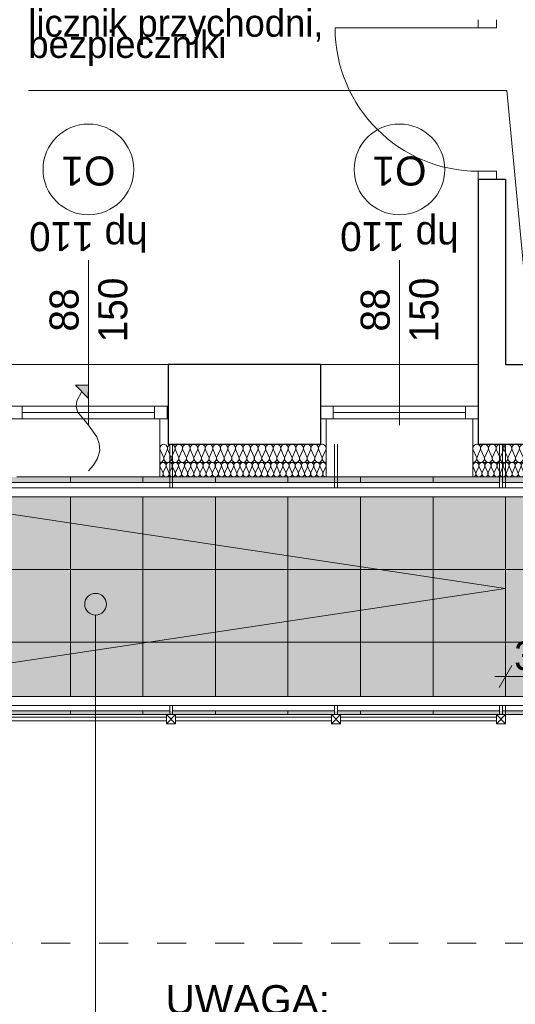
# Model space of a CAD drawing. Extents: x -613240 to -325500, y -25863 to 152403.
# Tile 40 of 254: x -427905 to -425171, y 19826 to 25253. Entities that reach past the tile are written whole.
import ezdxf

# ---------------------------------------------------------------- set-up
doc = ezdxf.new("R2010")
doc.units = 0
doc.header["$MEASUREMENT"] = 0
doc.linetypes.add('Przerywana', pattern=[320, 160, -160])
for name, color, linetype in [('A-Okna', 7, 'Continuous'), ('A-Opisy', 7, 'Continuous'), ('Arch ocieplenie', 7, 'Continuous'), ('Inwent Izolacje', 7, 'Continuous'), ('INWENT WYMIARY', 7, 'Continuous')]:
    doc.layers.add(name, color=color, linetype=linetype)
for name, color, linetype, lineweight, true_color in [('A-Okna_Nr_Pióra__9', 7, 'Continuous', 13, 0x3dad99), ('Arch ocieplenie_Nr_Pióra__9', 7, 'Continuous', 13, 0x3dad99), ('Arch opisy okien_Nr_Pióra__9', 7, 'Continuous', 13, 0x3dad99), ('Arch opisy_Nr_Pióra__9', 7, 'Continuous', 13, 0x3dad99), ('Arch wykończenie_Nr_Pióra__3', 7, 'Continuous', 18, 0xff6600), ('Arch wykończenie_Nr_Pióra__81', 7, 'Continuous', 9, 0x6a6a6a), ('Arch wykończenie_Nr_Pióra__82', 7, 'Continuous', 20, 0xaaaaaa), ('instalacja CO_Nr_Pióra__88', 7, 'Continuous', 20, 0xfd4435), ('INWENT CO_Nr_Pióra__88', 7, 'Continuous', 20, 0xfd4435), ('Inwent Izolacje_Nr_Pióra__2', 7, 'Continuous', 13, 0x7f7f7f), ('INWENT.ŚCIANY_Nr_Pióra__2', 7, 'Continuous', 13, 0x7f7f7f)]:
    doc.layers.add(name, color=color, linetype=linetype, lineweight=lineweight, true_color=true_color)
for name, color, linetype, lineweight in [('A-Opisy_Nr_Pióra__21', 7, 'Continuous', 9), ('Arch balustrady_Nr_Pióra__41', 7, 'Continuous', 15), ('Arch opisy_Nr_Pióra__21', 7, 'Continuous', 9), ('INWENT WYMIARY_Nr_Pióra__21', 7, 'Continuous', 9), ('INWENT. DRZWI_Nr_Pióra__5', 7, 'Continuous', 13), ('INWENT. OKNA_Nr_Pióra__21', 7, 'Continuous', 9), ('INWENT. OKNA_Nr_Pióra__5', 7, 'Continuous', 13), ('INWENT.ŚCIANY_Nr_Pióra__1', 7, 'Continuous', 25), ('INWENT.ŚCIANY_Nr_Pióra__21', 7, 'Continuous', 9), ('Istniejące schody_Nr_Pióra__5', 7, 'Continuous', 13)]:
    doc.layers.add(name, color=color, linetype=linetype, lineweight=lineweight)
doc.styles.add('GENERATED_STYLE_1', font='txt')
doc.styles.add('GENERATED_STYLE_10', font='arial.ttf')
doc.styles.add('GENERATED_STYLE_12', font='arial.ttf')
doc.styles.add('GENERATED_STYLE_5', font='txt')
doc.styles.add('GENERATED_STYLE_6', font='txt')
doc.dimstyles.new('GENERATED_STYLE__2', dxfattribs={"dimtxt": 160.000002, "dimasz": 91.2, "dimexe": 0.18, "dimexo": 0, "dimgap": 0.09, "dimtad": 1, "dimtih": 1, "dimtoh": 1, "dimdec": 0, "dimlfac": 0.1, "dimzin": 0, "dimdsep": 46, "dimtxsty": 'GENERATED_STYLE_1', "dimblk": 'ARROWHEAD_2', "dimblk1": 'ARROWHEAD_2', "dimblk2": 'ARROWHEAD_2', "dimcen": 0.09, "dimclrd": 7, "dimclre": 7, "dimclrt": 7, "dimazin": 0, "dimtfac": 1, "dimtdec": 4, "dimtmove": 0, "dimatfit": 3, "dimfxl": 0, "dimtolj": 1, "dimtzin": 0, "dimarcsym": 0})

# ---------------------------------------------------------------- blocks, each defined once
blk = doc.blocks.new('Izolacja cieplna 14_8', base_point=(-425404.9, 22732.6))
at = {"layer": 'Arch ocieplenie_Nr_Pióra__9', "linetype": 'Continuous'}
for p, q in [((-425403.5, 22788.8), (-425389.7, 22756.5)), ((-425386.9, 22756.5), (-425373, 22788.8)), ((-425370.2, 22788.8), (-425356.3, 22756.5)), ((-425353.5, 22756.5), (-425339.7, 22788.8)), ((-425336.9, 22788.8), (-425323, 22756.5)), ((-425320.2, 22756.5), (-425306.3, 22788.8)), ((-425303.5, 22788.8), (-425289.7, 22756.5)), ((-425286.9, 22756.5), (-425273, 22788.8)), ((-425270.2, 22788.8), (-425256.3, 22756.5)), ((-425253.5, 22756.5), (-425239.7, 22788.8)), ((-425236.9, 22788.8), (-425223, 22756.5)), ((-425220.2, 22756.5), (-425206.3, 22788.8)), ((-425203.5, 22788.8), (-425189.7, 22756.5)), ((-425186.9, 22756.5), (-425173, 22788.8)), ((-425170.2, 22788.8), (-425156.3, 22756.5)), ((-425153.5, 22756.5), (-425139.7, 22788.8)), ((-425136.9, 22788.8), (-425123, 22756.5)), ((-425120.2, 22756.5), (-425106.3, 22788.8)), ((-425103.5, 22788.8), (-425089.7, 22756.5)), ((-425086.9, 22756.5), (-425073, 22788.8)), ((-425070.2, 22788.8), (-425056.3, 22756.5)), ((-425053.5, 22756.5), (-425039.7, 22788.8)), ((-425036.9, 22788.8), (-425023, 22756.5)), ((-425020.2, 22756.5), (-425006.3, 22788.8)), ((-425003.5, 22788.8), (-424989.7, 22756.5)), ((-424986.9, 22756.5), (-424973, 22788.8)), ((-424970.2, 22788.8), (-424956.3, 22756.5)), ((-424953.5, 22756.5), (-424939.7, 22788.8)), ((-424936.9, 22788.8), (-424923, 22756.5)), ((-424920.2, 22756.5), (-424906.3, 22788.8)), ((-424903.5, 22788.8), (-424889.7, 22756.5)), ((-424886.9, 22756.5), (-424873, 22788.8)), ((-424870.2, 22788.8), (-424856.3, 22756.5)), ((-424853.5, 22756.5), (-424839.7, 22788.8)), ((-424836.9, 22788.8), (-424823, 22756.5)), ((-424820.2, 22756.5), (-424806.3, 22788.8)), ((-424803.5, 22788.8), (-424789.7, 22756.5)), ((-424786.9, 22756.5), (-424773, 22788.8)), ((-424770.2, 22788.8), (-424756.3, 22756.5)), ((-424753.5, 22756.5), (-424739.7, 22788.8)), ((-424736.9, 22788.8), (-424723, 22756.5)), ((-424720.2, 22756.5), (-424706.3, 22788.8)), ((-424703.5, 22788.8), (-424689.7, 22756.5)), ((-424686.9, 22756.5), (-424673, 22788.8)), ((-424670.2, 22788.8), (-424656.3, 22756.5)), ((-424653.5, 22756.5), (-424639.7, 22788.8)), ((-424636.9, 22788.8), (-424623, 22756.5)), ((-424620.2, 22756.5), (-424606.3, 22788.8))]:
    blk.add_line(p, q, dxfattribs=at)
for centre, start_param, end_param in [((-425388.3, 22795.6), 4.299595, 8.266775), ((-425354.9, 22795.6), 4.299595, 8.266775), ((-425321.6, 22795.6), 4.299595, 8.266775), ((-425288.3, 22795.6), 4.299595, 8.266775), ((-425254.9, 22795.6), 4.299595, 8.266775), ((-425221.6, 22795.6), 4.299595, 8.266775), ((-425188.3, 22795.6), 4.299595, 8.266775), ((-425154.9, 22795.6), 4.299595, 8.266775), ((-425121.6, 22795.6), 4.299595, 8.266775), ((-425088.3, 22795.6), 4.299595, 8.266775), ((-425054.9, 22795.6), 4.299595, 8.266775), ((-425021.6, 22795.6), 4.299595, 8.266775), ((-424988.3, 22795.6), 4.299595, 8.266775), ((-424954.9, 22795.6), 4.299595, 8.266775), ((-424921.6, 22795.6), 4.299595, 8.266775), ((-424888.3, 22795.6), 4.299595, 8.266775), ((-424854.9, 22795.6), 4.299595, 8.266775), ((-424821.6, 22795.6), 4.299595, 8.266775), ((-424788.3, 22795.6), 4.299595, 8.266775), ((-424754.9, 22795.6), 4.299595, 8.266775), ((-424721.6, 22795.6), 4.299595, 8.266775), ((-424688.3, 22795.6), 4.299595, 8.266775), ((-424654.9, 22795.6), 4.299595, 8.266775), ((-424621.6, 22795.6), 4.299595, 8.266775), ((-425404.9, 22749.6), 3.141593, 5.125182), ((-425371.6, 22749.6), 1.158004, 5.125183), ((-425338.3, 22749.6), 1.158004, 5.125183), ((-425304.9, 22749.6), 1.158004, 5.125183), ((-425271.6, 22749.6), 1.158004, 5.125183), ((-425238.3, 22749.6), 1.158004, 5.125183), ((-425204.9, 22749.6), 1.158004, 5.125183), ((-425171.6, 22749.6), 1.158004, 5.125183), ((-425138.3, 22749.6), 1.158004, 5.125183), ((-425104.9, 22749.6), 1.158004, 5.125183), ((-425071.6, 22749.6), 1.158004, 5.125183), ((-425038.3, 22749.6), 1.158004, 5.125183), ((-425004.9, 22749.6), 1.158004, 5.125183), ((-424971.6, 22749.6), 1.158004, 5.125183), ((-424938.3, 22749.6), 1.158004, 5.125183), ((-424904.9, 22749.6), 1.158004, 5.125183), ((-424871.6, 22749.6), 1.158004, 5.125183), ((-424838.3, 22749.6), 1.158004, 5.125183), ((-424804.9, 22749.6), 1.158004, 5.125183), ((-424771.6, 22749.6), 1.158004, 5.125183), ((-424738.3, 22749.6), 1.158004, 5.125183), ((-424704.9, 22749.6), 1.158004, 5.125183), ((-424671.6, 22749.6), 1.158004, 5.125183), ((-424638.3, 22749.6), 1.158004, 5.125183), ((-424604.9, 22749.6), 1.158004, 3.141593)]:
    blk.add_ellipse(centre, major_axis=(0, 17), ratio=0.97956, start_param=start_param, end_param=end_param, dxfattribs=at)
blk = doc.blocks.new('Izolacja cieplna 14_9', base_point=(-427130.9, 22732.6))
at = {"layer": 'Arch ocieplenie_Nr_Pióra__9', "linetype": 'Continuous'}
for p, q in [((-427129.5, 22788.8), (-427115.4, 22756.5)), ((-427112.6, 22756.5), (-427098.4, 22788.8)), ((-427095.6, 22788.8), (-427081.5, 22756.5)), ((-427078.6, 22756.5), (-427064.5, 22788.8)), ((-427061.7, 22788.8), (-427047.6, 22756.5)), ((-427044.7, 22756.5), (-427030.6, 22788.8)), ((-427027.7, 22788.8), (-427013.6, 22756.5)), ((-427010.8, 22756.5), (-426996.7, 22788.8)), ((-426993.8, 22788.8), (-426979.7, 22756.5)), ((-426976.9, 22756.5), (-426962.7, 22788.8)), ((-426959.9, 22788.8), (-426945.8, 22756.5)), ((-426942.9, 22756.5), (-426928.8, 22788.8)), ((-426926, 22788.8), (-426911.9, 22756.5)), ((-426909, 22756.5), (-426894.9, 22788.8)), ((-426892, 22788.8), (-426877.9, 22756.5)), ((-426875.1, 22756.5), (-426861, 22788.8)), ((-426858.1, 22788.8), (-426844, 22756.5)), ((-426841.2, 22756.5), (-426827, 22788.8)), ((-426824.2, 22788.8), (-426810.1, 22756.5)), ((-426807.2, 22756.5), (-426793.1, 22788.8)), ((-426790.3, 22788.8), (-426776.1, 22756.5)), ((-426773.3, 22756.5), (-426759.2, 22788.8)), ((-426756.3, 22788.8), (-426742.2, 22756.5)), ((-426739.4, 22756.5), (-426725.3, 22788.8)), ((-426722.4, 22788.8), (-426708.3, 22756.5)), ((-426705.4, 22756.5), (-426691.3, 22788.8)), ((-426688.5, 22788.8), (-426674.4, 22756.5)), ((-426671.5, 22756.5), (-426657.4, 22788.8)), ((-426654.6, 22788.8), (-426640.4, 22756.5)), ((-426637.6, 22756.5), (-426623.5, 22788.8)), ((-426620.6, 22788.8), (-426606.5, 22756.5)), ((-426603.7, 22756.5), (-426589.6, 22788.8)), ((-426586.7, 22788.8), (-426572.6, 22756.5)), ((-426569.7, 22756.5), (-426555.6, 22788.8)), ((-426552.8, 22788.8), (-426538.7, 22756.5)), ((-426535.8, 22756.5), (-426521.7, 22788.8)), ((-426518.9, 22788.8), (-426504.7, 22756.5)), ((-426501.9, 22756.5), (-426487.8, 22788.8)), ((-426484.9, 22788.8), (-426470.8, 22756.5)), ((-426468, 22756.5), (-426453.9, 22788.8)), ((-426451, 22788.8), (-426436.9, 22756.5)), ((-426434, 22756.5), (-426419.9, 22788.8)), ((-426417.1, 22788.8), (-426403, 22756.5)), ((-426400.1, 22756.5), (-426386, 22788.8)), ((-426383.2, 22788.8), (-426369, 22756.5)), ((-426366.2, 22756.5), (-426352.1, 22788.8)), ((-426349.2, 22788.8), (-426335.1, 22756.5)), ((-426332.3, 22756.5), (-426318.1, 22788.8)), ((-426315.3, 22788.8), (-426301.2, 22756.5)), ((-426298.3, 22756.5), (-426284.2, 22788.8)), ((-426281.4, 22788.8), (-426267.3, 22756.5)), ((-426264.4, 22756.5), (-426250.3, 22788.8)), ((-426247.4, 22788.8), (-426233.3, 22756.5)), ((-426230.5, 22756.5), (-426216.4, 22788.8))]:
    blk.add_line(p, q, dxfattribs=at)
for centre, start_param, end_param in [((-427114, 22795.6), 4.299595, 8.266775), ((-427080.1, 22795.6), 4.299595, 8.266775), ((-427046.1, 22795.6), 4.299595, 8.266775), ((-427012.2, 22795.6), 4.299595, 8.266775), ((-426978.3, 22795.6), 4.299595, 8.266775), ((-426944.4, 22795.6), 4.299595, 8.266775), ((-426910.4, 22795.6), 4.299595, 8.266775), ((-426876.5, 22795.6), 4.299595, 8.266775), ((-426842.6, 22795.6), 4.299595, 8.266775), ((-426808.7, 22795.6), 4.299595, 8.266775), ((-426774.7, 22795.6), 4.299595, 8.266775), ((-426740.8, 22795.6), 4.299595, 8.266775), ((-426706.9, 22795.6), 4.299595, 8.266775), ((-426672.9, 22795.6), 4.299595, 8.266775), ((-426639, 22795.6), 4.299595, 8.266775), ((-426605.1, 22795.6), 4.299595, 8.266775), ((-426571.2, 22795.6), 4.299595, 8.266775), ((-426537.2, 22795.6), 4.299595, 8.266775), ((-426503.3, 22795.6), 4.299595, 8.266775), ((-426469.4, 22795.6), 4.299595, 8.266775), ((-426435.5, 22795.6), 4.299595, 8.266775), ((-426401.5, 22795.6), 4.299595, 8.266775), ((-426367.6, 22795.6), 4.299595, 8.266775), ((-426333.7, 22795.6), 4.299595, 8.266775), ((-426299.8, 22795.6), 4.299595, 8.266775), ((-426265.8, 22795.6), 4.299595, 8.266775), ((-426231.9, 22795.6), 4.299595, 8.266775), ((-427130.9, 22749.6), 3.141593, 5.125182), ((-427097, 22749.6), 1.158004, 5.125183), ((-427063.1, 22749.6), 1.158004, 5.125183), ((-427029.2, 22749.6), 1.158004, 5.125183), ((-426995.2, 22749.6), 1.158004, 5.125183), ((-426961.3, 22749.6), 1.158004, 5.125183), ((-426927.4, 22749.6), 1.158004, 5.125183), ((-426893.5, 22749.6), 1.158004, 5.125183), ((-426859.5, 22749.6), 1.158004, 5.125183), ((-426825.6, 22749.6), 1.158004, 5.125183), ((-426791.7, 22749.6), 1.158004, 5.125183), ((-426757.8, 22749.6), 1.158004, 5.125183), ((-426723.8, 22749.6), 1.158004, 5.125183), ((-426689.9, 22749.6), 1.158004, 5.125183), ((-426656, 22749.6), 1.158004, 5.125183), ((-426622.1, 22749.6), 1.158004, 5.125183), ((-426588.1, 22749.6), 1.158004, 5.125183), ((-426554.2, 22749.6), 1.158004, 5.125183), ((-426520.3, 22749.6), 1.158004, 5.125183), ((-426486.4, 22749.6), 1.158004, 5.125183), ((-426452.4, 22749.6), 1.158004, 5.125183), ((-426418.5, 22749.6), 1.158004, 5.125183), ((-426384.6, 22749.6), 1.158004, 5.125183), ((-426350.7, 22749.6), 1.158004, 5.125183), ((-426316.7, 22749.6), 1.158004, 5.125183), ((-426282.8, 22749.6), 1.158004, 5.125183), ((-426248.9, 22749.6), 1.158004, 5.125183), ((-426214.9, 22749.6), 1.158004, 3.141593)]:
    blk.add_ellipse(centre, major_axis=(0, 17), ratio=0.996975, start_param=start_param, end_param=end_param, dxfattribs=at)
blk = doc.blocks.new('Izolacja cieplna 14_256', base_point=(-427130.9, 22812.6))
at = {"layer": 'Inwent Izolacje_Nr_Pióra__2', "linetype": 'Continuous'}
for p, q in [((-427129.2, 22882.8), (-427111.9, 22842.4)), ((-427108.4, 22842.4), (-427091.1, 22882.8)), ((-427087.6, 22882.8), (-427070.2, 22842.4)), ((-427066.7, 22842.4), (-427049.4, 22882.8)), ((-427045.9, 22882.8), (-427028.6, 22842.4)), ((-427025.1, 22842.4), (-427007.8, 22882.8)), ((-427004.3, 22882.8), (-426987, 22842.4)), ((-426983.5, 22842.4), (-426966.2, 22882.8)), ((-426962.7, 22882.8), (-426945.3, 22842.4)), ((-426941.8, 22842.4), (-426924.5, 22882.8)), ((-426921, 22882.8), (-426903.7, 22842.4)), ((-426900.2, 22842.4), (-426882.9, 22882.8)), ((-426879.4, 22882.8), (-426862.1, 22842.4)), ((-426858.6, 22842.4), (-426841.2, 22882.8)), ((-426837.7, 22882.8), (-426820.4, 22842.4)), ((-426816.9, 22842.4), (-426799.6, 22882.8)), ((-426796.1, 22882.8), (-426778.8, 22842.4)), ((-426775.3, 22842.4), (-426758, 22882.8)), ((-426754.5, 22882.8), (-426737.2, 22842.4)), ((-426733.7, 22842.4), (-426716.3, 22882.8)), ((-426712.8, 22882.8), (-426695.5, 22842.4)), ((-426692, 22842.4), (-426674.7, 22882.8)), ((-426671.2, 22882.8), (-426653.9, 22842.4)), ((-426650.4, 22842.4), (-426633.1, 22882.8)), ((-426629.6, 22882.8), (-426612.2, 22842.4)), ((-426608.7, 22842.4), (-426591.4, 22882.8)), ((-426587.9, 22882.8), (-426570.6, 22842.4)), ((-426567.1, 22842.4), (-426549.8, 22882.8)), ((-426546.3, 22882.8), (-426529, 22842.4)), ((-426525.5, 22842.4), (-426508.2, 22882.8)), ((-426504.7, 22882.8), (-426487.3, 22842.4)), ((-426483.8, 22842.4), (-426466.5, 22882.8)), ((-426463, 22882.8), (-426445.7, 22842.4)), ((-426442.2, 22842.4), (-426424.9, 22882.8)), ((-426421.4, 22882.8), (-426404.1, 22842.4)), ((-426400.6, 22842.4), (-426383.2, 22882.8)), ((-426379.7, 22882.8), (-426362.4, 22842.4)), ((-426358.9, 22842.4), (-426341.6, 22882.8)), ((-426338.1, 22882.8), (-426320.8, 22842.4)), ((-426317.3, 22842.4), (-426300, 22882.8)), ((-426296.5, 22882.8), (-426279.2, 22842.4)), ((-426275.7, 22842.4), (-426258.3, 22882.8)), ((-426254.8, 22882.8), (-426237.5, 22842.4)), ((-426234, 22842.4), (-426216.7, 22882.8))]:
    blk.add_line(p, q, dxfattribs=at)
for centre, start_param, end_param in [((-427110.1, 22891.3), 4.299595, 8.266775), ((-427068.5, 22891.3), 4.299595, 8.266775), ((-427026.9, 22891.3), 4.299595, 8.266775), ((-426985.2, 22891.3), 4.299595, 8.266775), ((-426943.6, 22891.3), 4.299595, 8.266775), ((-426901.9, 22891.3), 4.299595, 8.266775), ((-426860.3, 22891.3), 4.299595, 8.266775), ((-426818.7, 22891.3), 4.299595, 8.266775), ((-426777, 22891.3), 4.299595, 8.266775), ((-426735.4, 22891.3), 4.299595, 8.266775), ((-426693.8, 22891.3), 4.299595, 8.266775), ((-426652.1, 22891.3), 4.299595, 8.266775), ((-426610.5, 22891.3), 4.299595, 8.266775), ((-426568.9, 22891.3), 4.299595, 8.266775), ((-426527.2, 22891.3), 4.299595, 8.266775), ((-426485.6, 22891.3), 4.299595, 8.266775), ((-426443.9, 22891.3), 4.299595, 8.266775), ((-426402.3, 22891.3), 4.299595, 8.266775), ((-426360.7, 22891.3), 4.299595, 8.266775), ((-426319, 22891.3), 4.299595, 8.266775), ((-426277.4, 22891.3), 4.299595, 8.266775), ((-426235.8, 22891.3), 4.299595, 8.266775), ((-427130.9, 22833.9), 3.141593, 5.125182), ((-427089.3, 22833.9), 1.158004, 5.125183), ((-427047.7, 22833.9), 1.158004, 5.125183), ((-427006, 22833.9), 1.158004, 5.125183), ((-426964.4, 22833.9), 1.158004, 5.125183), ((-426922.8, 22833.9), 1.158004, 5.125183), ((-426881.1, 22833.9), 1.158004, 5.125183), ((-426839.5, 22833.9), 1.158004, 5.125183), ((-426797.9, 22833.9), 1.158004, 5.125183), ((-426756.2, 22833.9), 1.158004, 5.125183), ((-426714.6, 22833.9), 1.158004, 5.125183), ((-426672.9, 22833.9), 1.158004, 5.125183), ((-426631.3, 22833.9), 1.158004, 5.125183), ((-426589.7, 22833.9), 1.158004, 5.125183), ((-426548, 22833.9), 1.158004, 5.125183), ((-426506.4, 22833.9), 1.158004, 5.125183), ((-426464.8, 22833.9), 1.158004, 5.125183), ((-426423.1, 22833.9), 1.158004, 5.125183), ((-426381.5, 22833.9), 1.158004, 5.125183), ((-426339.9, 22833.9), 1.158004, 5.125183), ((-426298.2, 22833.9), 1.158004, 5.125183), ((-426256.6, 22833.9), 1.158004, 5.125183), ((-426214.9, 22833.9), 1.158004, 3.141593)]:
    blk.add_ellipse(centre, major_axis=(0, 21.3), ratio=0.978859, start_param=start_param, end_param=end_param, dxfattribs=at)
blk = doc.blocks.new('Izolacja cieplna 14_257', base_point=(-425404.9, 22812.6))
at = {"layer": 'Inwent Izolacje_Nr_Pióra__2', "linetype": 'Continuous'}
for p, q in [((-425403.1, 22882.8), (-425385.3, 22842.4)), ((-425381.7, 22842.4), (-425363.9, 22882.8)), ((-425360.3, 22882.8), (-425342.5, 22842.4)), ((-425338.9, 22842.4), (-425321, 22882.8)), ((-425317.4, 22882.8), (-425299.6, 22842.4)), ((-425296, 22842.4), (-425278.2, 22882.8)), ((-425274.6, 22882.8), (-425256.7, 22842.4)), ((-425253.1, 22842.4), (-425235.3, 22882.8)), ((-425231.7, 22882.8), (-425213.9, 22842.4)), ((-425210.3, 22842.4), (-425192.5, 22882.8)), ((-425188.9, 22882.8), (-425171, 22842.4)), ((-425167.4, 22842.4), (-425149.6, 22882.8)), ((-425146, 22882.8), (-425128.2, 22842.4)), ((-425124.6, 22842.4), (-425106.7, 22882.8)), ((-425103.1, 22882.8), (-425085.3, 22842.4)), ((-425081.7, 22842.4), (-425063.9, 22882.8)), ((-425060.3, 22882.8), (-425042.5, 22842.4)), ((-425038.9, 22842.4), (-425021, 22882.8)), ((-425017.4, 22882.8), (-424999.6, 22842.4)), ((-424996, 22842.4), (-424978.2, 22882.8)), ((-424974.6, 22882.8), (-424956.7, 22842.4)), ((-424953.1, 22842.4), (-424935.3, 22882.8)), ((-424931.7, 22882.8), (-424913.9, 22842.4)), ((-424910.3, 22842.4), (-424892.5, 22882.8)), ((-424888.9, 22882.8), (-424871, 22842.4)), ((-424867.4, 22842.4), (-424849.6, 22882.8)), ((-424846, 22882.8), (-424828.2, 22842.4)), ((-424824.6, 22842.4), (-424806.7, 22882.8)), ((-424803.1, 22882.8), (-424785.3, 22842.4)), ((-424781.7, 22842.4), (-424763.9, 22882.8)), ((-424760.3, 22882.8), (-424742.5, 22842.4)), ((-424738.9, 22842.4), (-424721, 22882.8)), ((-424717.4, 22882.8), (-424699.6, 22842.4)), ((-424696, 22842.4), (-424678.2, 22882.8)), ((-424674.6, 22882.8), (-424656.7, 22842.4)), ((-424653.1, 22842.4), (-424635.3, 22882.8)), ((-424631.7, 22882.8), (-424613.9, 22842.4)), ((-424610.3, 22842.4), (-424592.5, 22882.8)), ((-424588.9, 22882.8), (-424571, 22842.4)), ((-424567.4, 22842.4), (-424549.6, 22882.8)), ((-424546, 22882.8), (-424528.2, 22842.4)), ((-424524.6, 22842.4), (-424506.7, 22882.8))]:
    blk.add_line(p, q, dxfattribs=at)
for centre, start_param, end_param in [((-425383.5, 22891.3), 5.870392, 9.837571), ((-425340.7, 22891.3), 5.870392, 9.837571), ((-425297.8, 22891.3), 5.870392, 9.837571), ((-425254.9, 22891.3), 5.870392, 9.837571), ((-425212.1, 22891.3), 5.870392, 9.837571), ((-425169.2, 22891.3), 5.870392, 9.837571), ((-425126.4, 22891.3), 5.870392, 9.837571), ((-425083.5, 22891.3), 5.870392, 9.837571), ((-425040.7, 22891.3), 5.870392, 9.837571), ((-424997.8, 22891.3), 5.870392, 9.837571), ((-424954.9, 22891.3), 5.870392, 9.837571), ((-424912.1, 22891.3), 5.870392, 9.837571), ((-424869.2, 22891.3), 5.870392, 9.837571), ((-424826.4, 22891.3), 5.870392, 9.837571), ((-424783.5, 22891.3), 5.870392, 9.837571), ((-424740.7, 22891.3), 5.870392, 9.837571), ((-424697.8, 22891.3), 5.870392, 9.837571), ((-424654.9, 22891.3), 5.870392, 9.837571), ((-424612.1, 22891.3), 5.870392, 9.837571), ((-424569.2, 22891.3), 5.870392, 9.837571), ((-424526.4, 22891.3), 5.870392, 9.837571), ((-425404.9, 22833.9), 4.712389, 6.695979), ((-425362.1, 22833.9), 2.7288, 6.695979), ((-425319.2, 22833.9), 2.7288, 6.695979), ((-425276.4, 22833.9), 2.7288, 6.695979), ((-425233.5, 22833.9), 2.7288, 6.695979), ((-425190.7, 22833.9), 2.7288, 6.695979), ((-425147.8, 22833.9), 2.7288, 6.695979), ((-425104.9, 22833.9), 2.7288, 6.695979), ((-425062.1, 22833.9), 2.7288, 6.695979), ((-425019.2, 22833.9), 2.7288, 6.695979), ((-424976.4, 22833.9), 2.7288, 6.695979), ((-424933.5, 22833.9), 2.7288, 6.695979), ((-424890.7, 22833.9), 2.7288, 6.695979), ((-424847.8, 22833.9), 2.7288, 6.695979), ((-424804.9, 22833.9), 2.7288, 6.695979), ((-424762.1, 22833.9), 2.7288, 6.695979), ((-424719.2, 22833.9), 2.7288, 6.695979), ((-424676.4, 22833.9), 2.7288, 6.695979), ((-424633.5, 22833.9), 2.7288, 6.695979), ((-424590.7, 22833.9), 2.7288, 6.695979), ((-424547.8, 22833.9), 2.7288, 6.695979), ((-424504.9, 22833.9), 2.7288, 4.712389)]:
    blk.add_ellipse(centre, major_axis=(21.4, 0), ratio=0.992498, start_param=start_param, end_param=end_param, dxfattribs=at)
blk = doc.blocks.new('Linia_16', base_point=(-427486, 17990.3))
at = {"layer": 'A-Opisy_Nr_Pióra__21', "linetype": 'Continuous'}
blk.add_hatch(color=256, dxfattribs=at).paths.add_polyline_path([(-427426, 22031), (-427430.6, 22053.9), (-427443.6, 22073.4), (-427463.1, 22086.4), (-427486, 22091), (-427509, 22086.4), (-427528.4, 22073.4), (-427541.5, 22053.9), (-427546, 22031), (-427541.5, 22008), (-427528.4, 21988.5), (-427509, 21975.5), (-427486, 21971), (-427463.1, 21975.5), (-427443.6, 21988.5), (-427430.6, 22008)], flags=0)
blk.add_line((-427486, 17990.3), (-427486, 21971), dxfattribs=at)
blk.add_circle((-427486, 22031), 60, dxfattribs=at)
blk = doc.blocks.new('Linia_23', base_point=(-428106.7, 20163.4))
at = {"layer": 'A-Opisy_Nr_Pióra__21', "linetype": 'Continuous'}
blk.add_hatch(color=256, dxfattribs=at).paths.add_polyline_path([(-424964.9, 20163.4), (-424969.5, 20186.4), (-424982.5, 20205.8), (-425002, 20218.8), (-425024.9, 20223.4), (-425047.9, 20218.8), (-425067.4, 20205.8), (-425080.4, 20186.4), (-425084.9, 20163.4), (-425080.4, 20140.4), (-425067.4, 20121), (-425047.9, 20108), (-425024.9, 20103.4), (-425002, 20108), (-424982.5, 20121), (-424969.5, 20140.4)], flags=0)
at = {"layer": 'A-Opisy_Nr_Pióra__21', "linetype": 'Przerywana'}
blk.add_line((-428106.7, 20163.4), (-425084.9, 20163.4), dxfattribs=at)
at = {"layer": 'A-Opisy_Nr_Pióra__21', "linetype": 'Continuous'}
blk.add_circle((-425024.9, 20163.4), 60, dxfattribs=at)
blk = doc.blocks.new('Krzywa_7', base_point=(-427525.9, 22767))
at = {"layer": 'A-Okna_Nr_Pióra__9', "linetype": 'Continuous'}
blk.add_hatch(color=256, dxfattribs=at).paths.add_polyline_path([(-427525.9, 23237.6), (-427526.4, 23166.9), (-427596.7, 23238)], flags=0)
for p, q in [((-427525.9, 23237.6), (-427596.7, 23238)), ((-427526.4, 23166.9), (-427596.7, 23238)), ((-427525.9, 23237.6), (-427526.4, 23166.9))]:
    blk.add_line(p, q, dxfattribs=at)
at = {"layer": 'A-Okna_Nr_Pióra__9', "linetype": 'Continuous', "flags": 128}
blk.add_lwpolyline([(-427525.9, 22767), (-427496.8, 22798.2), (-427475.5, 22833.3), (-427463.3, 22877.9), (-427465.9, 22916.6), (-427478.8, 22953.1), (-427525.9, 23017.6), (-427585.6, 23090.9), (-427592.7, 23122.9), (-427588.7, 23152.8), (-427561.5, 23202.5)], dxfattribs=at)
blk = doc.blocks.new('*D657')
at = {"layer": 'INWENT WYMIARY_Nr_Pióra__21', "linetype": 'Continuous'}
for p, q in [((-425224.9, 21542.8), (-425224.9, 21722.8)), ((-424924.9, 21542.8), (-424924.9, 21722.8)), ((-425190.3, 21692.8), (-425259.6, 21572.8)), ((-424959.6, 21572.8), (-424890.3, 21692.8)), ((-425283.6, 21632.8), (-425224.9, 21632.8)), ((-425224.9, 21632.8), (-424924.9, 21632.8)), ((-424924.9, 21632.8), (-424866.3, 21632.8))]:
    blk.add_line(p, q, dxfattribs=at)
at = {"layer": 'INWENT WYMIARY_Nr_Pióra__21', "insert": (-425177.3, 21664.8), "char_height": 160, "attachment_point": 7, "style": 'GENERATED_STYLE_1'}
blk.add_mtext('{30}', dxfattribs=at)
blk = doc.blocks.new('ARROWHEAD_2')
at = {"color": 0, "linetype": 'Continuous', "lineweight": 0}
for p, q in [((-0.378, -0.655), (0.378, 0.655)), ((0, 0), (-1, 0))]:
    blk.add_line(p, q, dxfattribs=at)

msp = doc.modelspace()

# ---------------------------------------------------------------- hatches: boundary and pattern name
at = {"layer": 'Arch wykończenie_Nr_Pióra__82', "linetype": 'Continuous', "lineweight": 0, "true_color": 0x7f7f7f}
for points in [[(-429854.9, 22622.6), (-429854.9, 21522.6), (-424974.9, 21522.6), (-424924.9, 21522.6), (-424924.9, 21472.6), (-424974.9, 21472.6), (-424974.9, 20282.6), (-422964.9, 20282.6), (-422964.9, 21422.6), (-422914.9, 21422.6), (-422914.9, 20282.6), (-422864.9, 20282.6), (-422864.9, 22732.6), (-423464.9, 22732.6), (-423464.9, 22812.6), (-423564.9, 22812.6), (-423564.9, 23302.6), (-424504.9, 23302.6), (-424504.9, 22812.6), (-424604.9, 22812.6), (-424604.9, 22732.6), (-429854.9, 22732.6), (-429854.9, 22672.6), (-429691.8, 22672.6), (-429691.8, 22702.6), (-425024.9, 22702.6), (-425024.9, 22672.6), (-424924.9, 22672.6), (-424924.9, 22622.6)], [(-429641.8, 21422.6), (-425224.9, 21422.6), (-425074.9, 21422.6), (-425074.9, 20282.6), (-425024.9, 20282.6), (-425024.9, 21442.6), (-429641.8, 21442.6)]]:
    msp.add_hatch(color=8, dxfattribs=at).paths.add_polyline_path(points, flags=0)

# ---------------------------------------------------------------- linework, layer by layer
at = {"layer": 'Arch balustrady_Nr_Pióra__41', "linetype": 'Continuous'}
for p, q in [((-427077.4, 22672.6), (-427077.4, 22912.6)), ((-427062.4, 22672.6), (-427062.4, 22912.6)), ((-426167.4, 22672.6), (-426167.4, 22912.6)), ((-426152.4, 22672.6), (-426152.4, 22912.6)), ((-425257.4, 22672.6), (-425257.4, 22912.6)), ((-425242.4, 22672.6), (-425242.4, 22912.6)), ((-429691.8, 22702.6), (-425257.4, 22702.6)), ((-425242.4, 22702.6), (-425024.9, 22702.6)), ((-430154.9, 22672.6), (-424924.9, 22672.6)), ((-430154.9, 22622.6), (-424924.9, 22622.6)), ((-430154.9, 21522.6), (-424924.9, 21522.6)), ((-430154.9, 21472.6), (-424924.9, 21472.6)), ((-427972.4, 21442.6), (-427077.4, 21442.6)), ((-427077.4, 21422.6), (-427077.4, 21472.6)), ((-427062.4, 21422.6), (-427062.4, 21472.6)), ((-427062.4, 21442.6), (-426167.4, 21442.6)), ((-426167.4, 21422.6), (-426167.4, 21472.6)), ((-426152.4, 21422.6), (-426152.4, 21472.6)), ((-426152.4, 21442.6), (-425257.4, 21442.6)), ((-425257.4, 21422.6), (-425257.4, 21472.6)), ((-425242.4, 21422.6), (-425242.4, 21472.6)), ((-425242.4, 21442.6), (-425024.9, 21442.6)), ((-427954.9, 21407.6), (-427094.9, 21407.6)), ((-427954.9, 21387.6), (-427094.9, 21387.6)), ((-427094.9, 21422.6), (-427044.9, 21422.6)), ((-427094.9, 21372.6), (-427094.9, 21422.6)), ((-427094.9, 21422.6), (-427044.9, 21372.6)), ((-427094.9, 21372.6), (-427044.9, 21422.6)), ((-427044.9, 21422.6), (-427044.9, 21372.6)), ((-427044.9, 21407.6), (-426184.9, 21407.6)), ((-427044.9, 21387.6), (-426184.9, 21387.6)), ((-426184.9, 21422.6), (-426134.9, 21422.6)), ((-426184.9, 21372.6), (-426184.9, 21422.6)), ((-426184.9, 21422.6), (-426134.9, 21372.6)), ((-426184.9, 21372.6), (-426134.9, 21422.6)), ((-426134.9, 21422.6), (-426134.9, 21372.6)), ((-426134.9, 21407.6), (-425274.9, 21407.6)), ((-426134.9, 21387.6), (-425274.9, 21387.6)), ((-425274.9, 21422.6), (-425224.9, 21422.6)), ((-425274.9, 21372.6), (-425274.9, 21422.6)), ((-425274.9, 21422.6), (-425224.9, 21372.6)), ((-425274.9, 21372.6), (-425224.9, 21422.6)), ((-425224.9, 21422.6), (-425224.9, 21372.6)), ((-427044.9, 21372.6), (-427094.9, 21372.6)), ((-426134.9, 21372.6), (-426184.9, 21372.6)), ((-425224.9, 21372.6), (-425274.9, 21372.6))]:
    msp.add_line(p, q, dxfattribs=at)
at = {"layer": 'Arch opisy_Nr_Pióra__9', "linetype": 'Continuous'}
for centre in [(-427525.9, 24427.6), (-425809.9, 24427.6)]:
    msp.add_circle(centre, 250, dxfattribs=at)
at = {"layer": 'Arch wykończenie_Nr_Pióra__3', "linetype": 'Continuous'}
for p, q in [((-427130.9, 22732.6), (-427130.9, 23052.6)), ((-426214.9, 22732.6), (-426214.9, 23052.6)), ((-425404.9, 22732.6), (-425404.9, 23052.6)), ((-427130.9, 22732.6), (-426214.9, 22732.6)), ((-425404.9, 22732.6), (-424604.9, 22732.6))]:
    msp.add_line(p, q, dxfattribs=at)
at = {"layer": 'Arch wykończenie_Nr_Pióra__81', "linetype": 'Continuous'}
for p, q in [((-427624.9, 22732.6), (-427624.9, 22702.6)), ((-427224.9, 22732.6), (-427224.9, 22702.6)), ((-426824.9, 22732.6), (-426824.9, 22702.6)), ((-426424.9, 22732.6), (-426424.9, 22702.6)), ((-426024.9, 22732.6), (-426024.9, 22702.6)), ((-425624.9, 22732.6), (-425624.9, 22702.6)), ((-427624.9, 22622.6), (-427624.9, 21522.6)), ((-427224.9, 22622.6), (-427224.9, 21522.6)), ((-426824.9, 22622.6), (-426824.9, 21522.6)), ((-426424.9, 22622.6), (-426424.9, 21522.6)), ((-426024.9, 22622.6), (-426024.9, 21522.6)), ((-425624.9, 22622.6), (-425624.9, 21522.6)), ((-423204.9, 22222.6), (-429854.9, 22222.6)), ((-423204.9, 21822.6), (-429854.9, 21822.6)), ((-427624.9, 21442.6), (-427624.9, 21422.6)), ((-427224.9, 21442.6), (-427224.9, 21422.6)), ((-426824.9, 21442.6), (-426824.9, 21422.6)), ((-426424.9, 21442.6), (-426424.9, 21422.6)), ((-426024.9, 21442.6), (-426024.9, 21422.6)), ((-425624.9, 21442.6), (-425624.9, 21422.6))]:
    msp.add_line(p, q, dxfattribs=at)
at = {"layer": 'instalacja CO_Nr_Pióra__88', "linetype": 'Continuous'}
for p, q in [((-427857, 24861.7), (-425216.8, 24861.7)), ((-425216.8, 24861.7), (-425074.9, 23352.6))]:
    msp.add_line(p, q, dxfattribs=at)
at = {"layer": 'INWENT. DRZWI_Nr_Pióra__5', "linetype": 'Continuous'}
for p, q in [((-425374.9, 25252.6), (-425374.9, 25207.6)), ((-425274.9, 25207.6), (-425274.9, 25252.6)), ((-425374.9, 25207.6), (-426164.9, 25207.6)), ((-425374.9, 25207.6), (-425274.9, 25207.6)), ((-425374.9, 24372.6), (-425374.9, 24417.6)), ((-425374.9, 24417.6), (-425274.9, 24417.6)), ((-425274.9, 24417.6), (-425274.9, 24372.6))]:
    msp.add_line(p, q, dxfattribs=at)
msp.add_arc((-425374.9, 25207.6), 790, 180, 270, dxfattribs=at)
at = {"layer": 'INWENT. OKNA_Nr_Pióra__5', "linetype": 'Continuous'}
for p, q in [((-427525.9, 23017.6), (-427525.9, 23927.6)), ((-425809.9, 23017.6), (-425809.9, 23927.6)), ((-427964.9, 23122.6), (-427084.9, 23122.6)), ((-427890.9, 23122.6), (-427890.9, 23052.6)), ((-427160.9, 23122.6), (-427160.9, 23052.6)), ((-427090.9, 23122.6), (-427090.9, 23052.6)), ((-426244.9, 23122.6), (-426244.9, 23052.6)), ((-426244.9, 23122.6), (-425374.9, 23122.6)), ((-426174.9, 23122.6), (-426174.9, 23052.6)), ((-425444.9, 23122.6), (-425444.9, 23052.6)), ((-425374.9, 23122.6), (-425374.9, 23052.6)), ((-427890.9, 23087.6), (-427160.9, 23087.6)), ((-426174.9, 23087.6), (-425444.9, 23087.6)), ((-427964.9, 23052.6), (-427084.9, 23052.6)), ((-426244.9, 23052.6), (-425374.9, 23052.6))]:
    msp.add_line(p, q, dxfattribs=at)
at = {"layer": 'INWENT.ŚCIANY_Nr_Pióra__1', "linetype": 'Continuous'}
for p, q in [((-425224.9, 24372.6), (-425374.9, 24372.6)), ((-425374.9, 24372.6), (-425374.9, 23352.6)), ((-425224.9, 24372.6), (-425224.9, 23352.6)), ((-426244.9, 23352.6), (-427084.9, 23352.6)), ((-427084.9, 23352.6), (-427084.9, 22912.6)), ((-426244.9, 23352.6), (-426244.9, 22912.6)), ((-425374.9, 23352.6), (-425374.9, 22912.6)), ((-425224.9, 23352.6), (-424514.9, 23352.6)), ((-427084.9, 22912.6), (-426244.9, 22912.6)), ((-425374.9, 22912.6), (-424514.9, 22912.6))]:
    msp.add_line(p, q, dxfattribs=at)
at = {"layer": 'INWENT.ŚCIANY_Nr_Pióra__2', "linetype": 'Continuous'}
for p, q in [((-427130.9, 22812.6), (-426214.9, 22812.6)), ((-425404.9, 22812.6), (-424504.9, 22812.6))]:
    msp.add_line(p, q, dxfattribs=at)
at = {"layer": 'INWENT.ŚCIANY_Nr_Pióra__21', "linetype": 'Continuous'}
for p, q in [((-427964.9, 23352.6), (-427084.9, 23352.6)), ((-426244.9, 23352.6), (-425374.9, 23352.6)), ((-427920.9, 22732.6), (-427130.9, 22732.6)), ((-426214.9, 22732.6), (-425404.9, 22732.6))]:
    msp.add_line(p, q, dxfattribs=at)
at = {"layer": 'Istniejące schody_Nr_Pióra__5', "linetype": 'Continuous'}
for p, q in [((-425224.9, 22912.6), (-425224.9, 22672.6)), ((-425224.9, 22117.6), (-429854.9, 22812.6)), ((-425224.9, 22622.6), (-425224.9, 21522.6)), ((-425224.9, 22117.6), (-429854.9, 21422.6)), ((-425224.9, 21472.6), (-425224.9, 21422.6)), ((-429854.9, 21422.6), (-425074.9, 21422.6))]:
    msp.add_line(p, q, dxfattribs=at)

# ---------------------------------------------------------------- block references
at = {"layer": 'A-Okna', "color": 135, "linetype": 'Continuous', "lineweight": 13, "true_color": 0x3dad99}
msp.add_blockref('Krzywa_7', (-427525.9, 22767), dxfattribs=at)
at = {"layer": 'A-Opisy', "linetype": 'Continuous'}
msp.add_blockref('Linia_16', (-427486, 17990.3), dxfattribs=at)
at = {"layer": 'A-Opisy', "linetype": 'Przerywana'}
msp.add_blockref('Linia_23', (-428106.7, 20163.4), dxfattribs=at)
at = {"layer": 'Arch ocieplenie', "color": 104, "linetype": 'Continuous', "lineweight": 13, "true_color": 0x029e21}
for name, p in [('Izolacja cieplna 14_9', (-427130.9, 22732.6)), ('Izolacja cieplna 14_8', (-425404.9, 22732.6))]:
    msp.add_blockref(name, p, dxfattribs=at)
at = {"layer": 'Inwent Izolacje', "color": 104, "linetype": 'Continuous', "lineweight": 13, "true_color": 0x029e21}
for name, p in [('Izolacja cieplna 14_256', (-427130.9, 22812.6)), ('Izolacja cieplna 14_257', (-425404.9, 22812.6))]:
    msp.add_blockref(name, p, dxfattribs=at)

# ---------------------------------------------------------------- texts
at = {"layer": 'Arch opisy okien_Nr_Pióra__9', "linetype": 'Continuous', "char_height": 160, "attachment_point": 2, "rotation": 180, "style": 'GENERATED_STYLE_10'}
for insert in [(-427525.9, 24338.5), (-425809.9, 24338.5)]:
    msp.add_mtext('{O1}', dxfattribs=dict(at, insert=insert))
at = {"layer": 'Arch opisy_Nr_Pióra__21', "linetype": 'Continuous', "insert": (-427100, 15754.8), "char_height": 160, "width": 9506.251, "attachment_point": 7, "line_spacing_factor": 0.940721, "style": 'GENERATED_STYLE_12'}
msp.add_mtext('{UWAGA:\\P1. Wszystkie wymiary sprawdzić na budowie\\P2. Z istniejącego tynku cienkowarstwowego należy usunąć zabrudzenia oraz \\P    słabozwiązane i kruszące się powłoki tynku. Powierzchnię w miarę potrzeb \\P    wyrównać i zaimpregnować\\P3. Przed położeniem kolejnej powłoki tynku lub nowej warstwy styropianu wraz z zaprawą \\P    klejową, na już istniejący styropian należy zbadać nośność istniejących\\P    już warstw "ocieplenia" oraz sprawdzić czy nie występują miejsca gdzie istniejący \\P    styropian jest odklejony i nie występują "poduszki powietrzne" pomiędzy ścianą \\P    a izolacją. W razie stwierdzenia usterki należy dokonać niezbędnych \\P    napraw - usunąć istniejący styropian i warstwy izolacji zastąpić nowymi \\P    o tej samej grubości.\\P4. System mocowania warstw ocieplenia ze styropianu i wełny mineralnej oraz wykończenia \\P    wykonać wg wytycznych producenta. Należy używać jednego systemu rozwiązań wybranego \\P    producenta.\\P5. Elementy drewniane zaimpregnować przed korozją bilogiczną i wilgocią oraz zabezpieczyć \\P   NRO}', dxfattribs=at)
at = {"layer": 'INWENT CO_Nr_Pióra__88', "linetype": 'Continuous', "insert": (-427857, 25308.9), "char_height": 150, "width": 1984.783, "attachment_point": 1, "line_spacing_factor": 0.468025, "style": 'GENERATED_STYLE_6'}
msp.add_mtext('{licznik przychodni,\\Pbezpieczniki}', dxfattribs=at)
at = {"layer": 'INWENT. OKNA_Nr_Pióra__21', "linetype": 'Continuous', "char_height": 160, "attachment_point": 2, "rotation": 180, "style": 'GENERATED_STYLE_5'}
for insert in [(-427525.9, 23977), (-425809.9, 23977)]:
    msp.add_mtext('{hp 110}', dxfattribs=dict(at, insert=insert))
at = {"layer": 'INWENT. OKNA_Nr_Pióra__21', "linetype": 'Continuous', "char_height": 160, "width": 709.227, "attachment_point": 2, "rotation": 90, "line_spacing_factor": 1.007581, "style": 'GENERATED_STYLE_5'}
for insert in [(-427740.1, 23652.6), (-426024.1, 23652.6)]:
    msp.add_mtext('{88\\P150}', dxfattribs=dict(at, insert=insert))

# ---------------------------------------------------------------- dimensions: what is measured, and where the dimension line sits
at = {"layer": 'INWENT WYMIARY', "linetype": 'Continuous'}
dim = msp.add_linear_dim(base=(-425224.9, 21632.8), p1=(-425224.9, 21522.6), p2=(-424924.9, 21522.6), dimstyle='GENERATED_STYLE__2', dxfattribs=at)
dim.commit()
dim.dimension.update_dxf_attribs({"geometry": '*D657', "text_midpoint": (-425055.9, 21744.8)})

doc.saveas('drawing.dxf')
